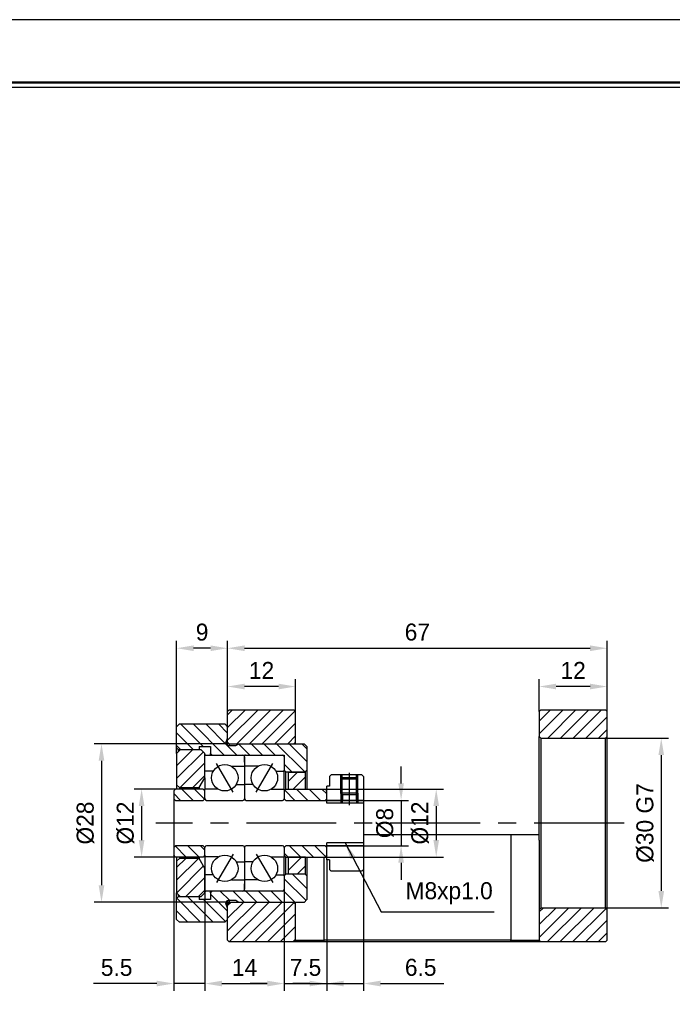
# Model space of a CAD drawing. Header units: millimetres. Extents: x 0 to 508, y 0 to 359.
# Tile 3 of 4: x 209 to 324, y 185 to 359. Entities that reach past the tile are written whole.
import ezdxf
from ezdxf.enums import TextEntityAlignment as Align

# ---------------------------------------------------------------- set-up
doc = ezdxf.new("R2010")
doc.units = ezdxf.units.MM
doc.linetypes.add('CENTER', pattern=[50.8, 31.75, -6.35, 6.35, -6.35])
doc.layers.get('DEFPOINTS').update_dxf_attribs({"linetype": 'CONTINUOUS'})
for name, color, linetype in [('center', 1, 'CENTER'), ('L1', 7, 'CONTINUOUS'), ('OUTLINE', 7, 'CONTINUOUS')]:
    doc.layers.add(name, color=color, linetype=linetype)
doc.dimstyles.get("Standard").update_dxf_attribs({"dimtxt": 3, "dimasz": 3, "dimexe": 1.3, "dimexo": 0, "dimgap": 1.3, "dimtad": 1, "dimdec": 3, "dimzin": 11, "dimdsep": 46, "dimtxsty": 'Standard', "dimcen": 0, "dimclrd": 5, "dimclre": 5, "dimclrt": 3, "dimadec": 0, "dimazin": 0, "dimtfac": 0.6, "dimtdec": 3, "dimtmove": 0, "dimatfit": 3, "dimfxl": 1.25, "dimtolj": 1, "dimtzin": 11, "dimarcsym": 0})
pattern_1 = [(45, (-731.2172, -40.4823), (-1.122532, 1.122532), [])]
pattern_2 = [(135, (-731.2172, -40.4823), (-1.122532, -1.122532), [])]

# ---------------------------------------------------------------- blocks, each defined once
blk = doc.blocks.new('표제란')
at = {"layer": 'L1', "color": 0}
blk.add_line((297, 210), (0, 210), dxfattribs=at)
at = {"layer": 'L1', "const_width": 0.25}
blk.add_lwpolyline([(290.5, 6.5), (290.5, 203.5), (10, 203.5), (10, 6.5)], close=True, dxfattribs=at)
at = {"layer": 'L1'}
blk.add_lwpolyline([(290, 7), (290, 203), (10.5, 203), (10.5, 7)], close=True, dxfattribs=at)
for tag, p in [('필렛', (179.25, 10.9)), ('모따기', (179.25, 8.3))]:
    blk.add_attdef(tag, text='', height=1.15, dxfattribs=at).set_placement(p, align=Align.MIDDLE_LEFT)
at = {"layer": 'OUTLINE', "ltscale": 0.5}
for tag, p, height in [('TITLE', (237.17, 24.41), 2.5), ('도번', (251.18, 15.64), 2.5), ('SCALE', (253.78, 9.55), 1.2), ('DATE', (277.02, 9.51), 1.2)]:
    blk.add_attdef(tag, p, '', height=height, dxfattribs=at)
blk = doc.blocks.new('*D57')
at = {"layer": 'DEFPOINTS', "color": 0, "ltscale": 0.5}
for p in [(263.07, 221.04), (263.07, 213.04), (276.5, 213.04)]:
    blk.add_point(p, dxfattribs=at)
at = {"layer": 'OUTLINE', "color": 5, "lineweight": -2, "ltscale": 0.5}
for p, q in [((276.5, 224.04), (276.5, 227.04)), ((263.07, 221.04), (277.8, 221.04)), ((276.5, 221.04), (276.5, 213.04)), ((263.07, 213.04), (277.8, 213.04)), ((276.5, 210.04), (276.5, 207.04))]:
    blk.add_line(p, q, dxfattribs=at)
at = {"layer": 'OUTLINE', "color": 5, "ltscale": 0.5}
for points in [[(276, 224.04), (277, 224.04), (276.5, 221.04)], [(276, 210.04), (277, 210.04), (276.5, 213.04)]]:
    blk.add_solid(points, dxfattribs=at)
at = {"layer": 'OUTLINE', "color": 3, "ltscale": 0.5, "insert": (273.66, 217.04), "char_height": 3, "attachment_point": 5, "rotation": 90}
blk.add_mtext('\\A1;%%C8', dxfattribs=at)
blk = doc.blocks.new('*D58')
at = {"layer": 'DEFPOINTS', "color": 0, "ltscale": 0.5}
for p in [(263.07, 223.04), (262.87, 211.04), (282.7, 211.04)]:
    blk.add_point(p, dxfattribs=at)
at = {"layer": 'OUTLINE', "color": 5, "lineweight": -2, "ltscale": 0.5}
for p, q in [((263.07, 223.04), (284, 223.04)), ((282.7, 220.04), (282.7, 214.04)), ((262.87, 211.04), (284, 211.04))]:
    blk.add_line(p, q, dxfattribs=at)
at = {"layer": 'OUTLINE', "color": 5, "ltscale": 0.5}
for points in [[(282.2, 220.04), (283.2, 220.04), (282.7, 223.04)], [(282.2, 214.04), (283.2, 214.04), (282.7, 211.04)]]:
    blk.add_solid(points, dxfattribs=at)
at = {"layer": 'OUTLINE', "color": 3, "ltscale": 0.5, "insert": (279.85, 217.04), "char_height": 3, "attachment_point": 5, "rotation": 90}
blk.add_mtext('\\A1;%%C12', dxfattribs=at)
blk = doc.blocks.new('*D59')
at = {"layer": 'DEFPOINTS', "color": 0, "ltscale": 0.5}
for p in [(300.87, 241.14), (300.87, 236.74), (312.87, 236.74)]:
    blk.add_point(p, dxfattribs=at)
at = {"layer": 'OUTLINE', "color": 5, "lineweight": -2, "ltscale": 0.5}
for p, q in [((300.87, 236.74), (300.87, 242.44)), ((312.87, 236.74), (312.87, 242.44)), ((309.87, 241.14), (303.87, 241.14))]:
    blk.add_line(p, q, dxfattribs=at)
at = {"layer": 'OUTLINE', "color": 5, "ltscale": 0.5}
for points in [[(303.87, 241.64), (303.87, 240.64), (300.87, 241.14)], [(309.87, 241.64), (309.87, 240.64), (312.87, 241.14)]]:
    blk.add_solid(points, dxfattribs=at)
at = {"layer": 'OUTLINE', "color": 3, "ltscale": 0.5, "insert": (306.87, 243.98), "char_height": 3, "attachment_point": 5}
blk.add_mtext('\\A1;12', dxfattribs=at)
blk = doc.blocks.new('*D60')
at = {"layer": 'DEFPOINTS', "color": 0, "ltscale": 0.5}
for p in [(245.87, 241.14), (245.87, 236.74), (257.87, 236.74)]:
    blk.add_point(p, dxfattribs=at)
at = {"layer": 'OUTLINE', "color": 5, "lineweight": -2, "ltscale": 0.5}
for p, q in [((245.87, 236.74), (245.87, 242.44)), ((257.87, 236.74), (257.87, 242.44)), ((254.87, 241.14), (248.87, 241.14))]:
    blk.add_line(p, q, dxfattribs=at)
at = {"layer": 'OUTLINE', "color": 5, "ltscale": 0.5}
for points in [[(248.87, 241.64), (248.87, 240.64), (245.87, 241.14)], [(254.87, 241.64), (254.87, 240.64), (257.87, 241.14)]]:
    blk.add_solid(points, dxfattribs=at)
at = {"layer": 'OUTLINE', "color": 3, "ltscale": 0.5, "insert": (251.87, 243.98), "char_height": 3, "attachment_point": 5}
blk.add_mtext('\\A1;12', dxfattribs=at)
blk = doc.blocks.new('*D61')
at = {"layer": 'DEFPOINTS', "color": 0, "ltscale": 0.5}
for p in [(236.87, 247.9), (245.87, 236.74), (236.87, 234.04)]:
    blk.add_point(p, dxfattribs=at)
at = {"layer": 'OUTLINE', "color": 5, "lineweight": -2, "ltscale": 0.5}
for p, q in [((236.87, 234.04), (236.87, 249.2)), ((245.87, 236.74), (245.87, 249.2)), ((242.87, 247.9), (239.87, 247.9))]:
    blk.add_line(p, q, dxfattribs=at)
at = {"layer": 'OUTLINE', "color": 5, "ltscale": 0.5}
for points in [[(239.87, 248.4), (239.87, 247.4), (236.87, 247.9)], [(242.87, 248.4), (242.87, 247.4), (245.87, 247.9)]]:
    blk.add_solid(points, dxfattribs=at)
at = {"layer": 'OUTLINE', "color": 3, "ltscale": 0.5, "insert": (241.37, 250.73), "char_height": 3, "attachment_point": 5}
blk.add_mtext('\\A1;9', dxfattribs=at)
blk = doc.blocks.new('*D62')
at = {"layer": 'DEFPOINTS', "color": 0, "ltscale": 0.5}
for p in [(312.87, 247.9), (245.87, 236.74), (312.87, 236.74)]:
    blk.add_point(p, dxfattribs=at)
at = {"layer": 'OUTLINE', "color": 5, "lineweight": -2, "ltscale": 0.5}
for p, q in [((245.87, 236.74), (245.87, 249.2)), ((312.87, 236.74), (312.87, 249.2)), ((248.87, 247.9), (309.87, 247.9))]:
    blk.add_line(p, q, dxfattribs=at)
at = {"layer": 'OUTLINE', "color": 5, "ltscale": 0.5}
for points in [[(248.87, 248.4), (248.87, 247.4), (245.87, 247.9)], [(309.87, 248.4), (309.87, 247.4), (312.87, 247.9)]]:
    blk.add_solid(points, dxfattribs=at)
at = {"layer": 'OUTLINE', "color": 3, "ltscale": 0.5, "insert": (279.37, 250.74), "char_height": 3, "attachment_point": 5}
blk.add_mtext('\\A1;67', dxfattribs=at)
blk = doc.blocks.new('*D63')
at = {"layer": 'DEFPOINTS', "color": 0, "ltscale": 0.5}
for p in [(236.87, 223.04), (230.69, 211.04), (236.87, 211.04)]:
    blk.add_point(p, dxfattribs=at)
at = {"layer": 'OUTLINE', "color": 5, "lineweight": -2, "ltscale": 0.5}
for p, q in [((236.87, 223.04), (229.39, 223.04)), ((230.69, 220.04), (230.69, 214.04)), ((236.87, 211.04), (229.39, 211.04))]:
    blk.add_line(p, q, dxfattribs=at)
at = {"layer": 'OUTLINE', "color": 5, "ltscale": 0.5}
for points in [[(230.19, 220.04), (231.19, 220.04), (230.69, 223.04)], [(230.19, 214.04), (231.19, 214.04), (230.69, 211.04)]]:
    blk.add_solid(points, dxfattribs=at)
at = {"layer": 'OUTLINE', "color": 3, "ltscale": 0.5, "insert": (227.85, 217.04), "char_height": 3, "attachment_point": 5, "rotation": 90}
blk.add_mtext('\\A1;%%C12', dxfattribs=at)
blk = doc.blocks.new('*D64')
at = {"layer": 'DEFPOINTS', "color": 0, "ltscale": 0.5}
for p in [(236.37, 211.34), (241.87, 211.34), (236.37, 188.7)]:
    blk.add_point(p, dxfattribs=at)
at = {"layer": 'OUTLINE', "color": 5, "lineweight": -2, "ltscale": 0.5}
for p, q in [((236.37, 211.34), (236.37, 187.4)), ((241.87, 211.34), (241.87, 187.4)), ((233.37, 188.7), (222.18, 188.7)), ((241.87, 188.7), (236.37, 188.7)), ((244.87, 188.7), (247.87, 188.7))]:
    blk.add_line(p, q, dxfattribs=at)
at = {"layer": 'OUTLINE', "color": 5, "ltscale": 0.5}
for points in [[(233.37, 189.2), (233.37, 188.2), (236.37, 188.7)], [(244.87, 189.2), (244.87, 188.2), (241.87, 188.7)]]:
    blk.add_solid(points, dxfattribs=at)
at = {"layer": 'OUTLINE', "color": 3, "ltscale": 0.5, "insert": (226.28, 191.53), "char_height": 3, "attachment_point": 5}
blk.add_mtext('\\A1;5.5', dxfattribs=at)
blk = doc.blocks.new('*D65')
at = {"layer": 'DEFPOINTS', "color": 0, "ltscale": 0.5}
for p in [(241.87, 205.18), (255.87, 205.04), (255.87, 188.7)]:
    blk.add_point(p, dxfattribs=at)
at = {"layer": 'OUTLINE', "color": 5, "lineweight": -2, "ltscale": 0.5}
for p, q in [((241.87, 205.18), (241.87, 187.4)), ((255.87, 205.04), (255.87, 187.4)), ((244.87, 188.7), (252.87, 188.7))]:
    blk.add_line(p, q, dxfattribs=at)
at = {"layer": 'OUTLINE', "color": 5, "ltscale": 0.5}
for points in [[(244.87, 189.2), (244.87, 188.2), (241.87, 188.7)], [(252.87, 189.2), (252.87, 188.2), (255.87, 188.7)]]:
    blk.add_solid(points, dxfattribs=at)
at = {"layer": 'OUTLINE', "color": 3, "ltscale": 0.5, "insert": (248.87, 191.54), "char_height": 3, "attachment_point": 5}
blk.add_mtext('\\A1;14', dxfattribs=at)
blk = doc.blocks.new('*D66')
at = {"layer": 'DEFPOINTS', "color": 0, "ltscale": 0.5}
for p in [(263.37, 210.54), (255.87, 205.04), (263.37, 188.7)]:
    blk.add_point(p, dxfattribs=at)
at = {"layer": 'OUTLINE', "color": 5, "lineweight": -2, "ltscale": 0.5}
for p, q in [((263.37, 210.54), (263.37, 187.4)), ((255.87, 205.04), (255.87, 187.4)), ((252.87, 188.7), (249.87, 188.7)), ((255.87, 188.7), (263.37, 188.7)), ((266.37, 188.7), (269.37, 188.7))]:
    blk.add_line(p, q, dxfattribs=at)
at = {"layer": 'OUTLINE', "color": 5, "ltscale": 0.5}
for points in [[(252.87, 189.2), (252.87, 188.2), (255.87, 188.7)], [(266.37, 189.2), (266.37, 188.2), (263.37, 188.7)]]:
    blk.add_solid(points, dxfattribs=at)
at = {"layer": 'OUTLINE', "color": 3, "ltscale": 0.5, "insert": (259.62, 191.54), "char_height": 3, "attachment_point": 5}
blk.add_mtext('\\A1;7.5', dxfattribs=at)
blk = doc.blocks.new('*D67')
at = {"layer": 'DEFPOINTS', "color": 0, "ltscale": 0.5}
for p in [(263.37, 210.54), (269.87, 208.84), (269.87, 188.7)]:
    blk.add_point(p, dxfattribs=at)
at = {"layer": 'OUTLINE', "color": 5, "lineweight": -2, "ltscale": 0.5}
for p, q in [((263.37, 210.54), (263.37, 187.4)), ((269.87, 208.84), (269.87, 187.4)), ((260.37, 188.7), (257.37, 188.7)), ((263.37, 188.7), (269.87, 188.7)), ((272.87, 188.7), (284.04, 188.7))]:
    blk.add_line(p, q, dxfattribs=at)
at = {"layer": 'OUTLINE', "color": 5, "ltscale": 0.5}
for points in [[(260.37, 189.2), (260.37, 188.2), (263.37, 188.7)], [(272.87, 189.2), (272.87, 188.2), (269.87, 188.7)]]:
    blk.add_solid(points, dxfattribs=at)
at = {"layer": 'OUTLINE', "color": 3, "ltscale": 0.5, "insert": (279.96, 191.54), "char_height": 3, "attachment_point": 5}
blk.add_mtext('\\A1;6.5', dxfattribs=at)
blk = doc.blocks.new('*D68')
at = {"layer": 'DEFPOINTS', "color": 0, "ltscale": 0.5}
for p in [(312.57, 232.04), (312.57, 202.04), (322.43, 202.04)]:
    blk.add_point(p, dxfattribs=at)
at = {"layer": 'OUTLINE', "color": 5, "lineweight": -2, "ltscale": 0.5}
for p, q in [((312.57, 232.04), (323.73, 232.04)), ((322.43, 229.04), (322.43, 205.04)), ((312.57, 202.04), (323.73, 202.04))]:
    blk.add_line(p, q, dxfattribs=at)
at = {"layer": 'OUTLINE', "color": 5, "ltscale": 0.5}
for points in [[(321.93, 229.04), (322.93, 229.04), (322.43, 232.04)], [(321.93, 205.04), (322.93, 205.04), (322.43, 202.04)]]:
    blk.add_solid(points, dxfattribs=at)
at = {"layer": 'OUTLINE', "color": 3, "ltscale": 0.5, "insert": (319.59, 217.04), "char_height": 3, "attachment_point": 5, "rotation": 90}
blk.add_mtext('\\A1;%%c30 G7', dxfattribs=at)
blk = doc.blocks.new('*D74')
at = {"layer": 'DEFPOINTS', "color": 0, "ltscale": 0.5}
for p in [(246.17, 231.04), (223.61, 203.04), (246.17, 203.04)]:
    blk.add_point(p, dxfattribs=at)
at = {"layer": 'OUTLINE', "color": 5, "lineweight": -2, "ltscale": 0.5}
for p, q in [((246.17, 231.04), (222.31, 231.04)), ((223.61, 228.04), (223.61, 206.04)), ((246.17, 203.04), (222.31, 203.04))]:
    blk.add_line(p, q, dxfattribs=at)
at = {"layer": 'OUTLINE', "color": 5, "ltscale": 0.5}
for points in [[(223.11, 228.04), (224.11, 228.04), (223.61, 231.04)], [(223.11, 206.04), (224.11, 206.04), (223.61, 203.04)]]:
    blk.add_solid(points, dxfattribs=at)
at = {"layer": 'OUTLINE', "color": 3, "ltscale": 0.5, "insert": (220.78, 217.04), "char_height": 3, "attachment_point": 5, "rotation": 90}
blk.add_mtext('\\A1;%%C28', dxfattribs=at)

msp = doc.modelspace()

# ---------------------------------------------------------------- hatches: boundary and pattern name
at = {"layer": 'OUTLINE'}
h = msp.add_hatch(dxfattribs=at)
h.set_pattern_fill('ANSI31', color=5, scale=0.5, style=0)
h.set_pattern_definition(pattern_1)
h.paths.add_polyline_path([(257.5722, 231.0364), (257.8722, 231.3364), (257.8722, 236.7364), (257.5722, 237.0364), (246.1722, 237.0364), (245.8722, 236.7364), (245.8722, 231.3364), (246.1722, 231.0364)], flags=0)
h = msp.add_hatch(dxfattribs=at)
h.set_pattern_fill('ANSI31', color=5, scale=0.5, style=0)
h.set_pattern_definition(pattern_1)
h.paths.add_polyline_path([(301.1722, 237.0364), (300.8722, 236.7364), (300.8722, 232.3364), (301.1722, 232.0364), (312.5722, 232.0364), (312.8722, 232.3364), (312.8722, 236.7364), (312.5722, 237.0364)], flags=0)
h = msp.add_hatch(dxfattribs=at)
h.set_pattern_fill('ANSI31', color=5, scale=0.5, angle=90, style=0)
h.set_pattern_definition(pattern_2)
edge = h.paths.add_edge_path(flags=0)
edge.add_line((236.8722, 230.3364), (237.1722, 230.0364))
edge.add_line((237.1722, 230.0364), (240.8722, 230.0364))
edge.add_line((240.8722, 230.0364), (240.8722, 230.5364))
edge.add_line((240.8722, 230.5364), (242.8722, 230.5364))
edge.add_line((242.8722, 230.5364), (242.8722, 229.3364))
edge.add_line((242.8722, 229.3364), (243.1722, 229.0364))
edge.add_line((243.1722, 229.0364), (255.8722, 229.0364))
edge.add_line((255.8722, 229.0364), (255.8722, 226.3564))
edge.add_line((255.8722, 226.3564), (256.1722, 226.0564))
edge.add_line((256.1722, 226.0564), (259.5722, 226.0564))
edge.add_line((259.5722, 226.0564), (259.8722, 226.3564))
edge.add_line((259.8722, 226.3564), (259.8722, 230.5364))
edge.add_line((259.8722, 230.5364), (259.3722, 231.0364))
edge.add_line((259.3722, 231.0364), (247.8722, 231.0364))
edge.add_line((247.8722, 231.0364), (247.3526, 230.7364))
edge.add_line((247.3526, 230.7364), (245.9722, 230.7364))
edge.add_arc((245.9722, 231.1364), 0.4, 180, 270, ccw=False)
edge.add_line((245.5722, 231.1364), (245.5722, 231.2122))
edge.add_line((245.5722, 231.2122), (245.8722, 232.0364))
edge.add_line((245.8722, 232.0364), (245.8722, 234.0364))
edge.add_line((245.8722, 234.0364), (245.3722, 234.5364))
edge.add_line((245.3722, 234.5364), (237.3722, 234.5364))
edge.add_line((237.3722, 234.5364), (236.8722, 234.0364))
edge.add_line((236.8722, 234.0364), (236.8722, 230.3364))
h = msp.add_hatch(dxfattribs=at)
h.set_pattern_fill('ANSI31', color=5, scale=0.5, style=0)
h.set_pattern_definition(pattern_1)
h.paths.add_polyline_path([(240.8619, 223.2864), (241.8722, 225.0364), (241.8722, 229.3364), (241.1722, 230.0364), (237.5722, 230.0364), (236.8722, 229.3364), (236.8722, 223.7864), (237.3722, 223.2864)], flags=0)
h = msp.add_hatch(dxfattribs=at)
h.set_pattern_fill('ANSI31', color=5, scale=0.5, style=0)
h.set_pattern_definition(pattern_1)
h.paths.add_polyline_path([(256.6222, 223.0364), (259.6222, 223.0364), (259.6222, 226.0364), (256.6222, 226.0364)], flags=0)
at = {"layer": 'OUTLINE', "ltscale": 0.5}
h = msp.add_hatch(dxfattribs=at)
h.set_pattern_fill('ANSI31', color=5, scale=0.5, angle=90, style=0)
h.set_pattern_definition([(135, (-731.2172, -40.4823), (-1.122532, -1.122532), [])])
h.paths.add_polyline_path([(263.3722, 222.7364), (263.0722, 223.0364), (256.1722, 223.0364), (255.8722, 222.7364), (255.8722, 221.3364), (256.1722, 221.0364), (263.0722, 221.0364), (263.3722, 221.3364)])
h.paths.add_polyline_path([(263.3722, 212.7364), (263.0722, 213.0364), (256.1722, 213.0364), (255.8722, 212.7364), (255.8722, 211.3364), (256.1722, 211.0364), (256.6222, 211.0364), (256.6222, 211.0364), (259.6222, 211.0364), (263.0722, 211.0364), (263.3722, 211.3364)])
h.paths.add_polyline_path([(241.8722, 222.1864), (241.8722, 222.7364), (241.5722, 223.0364), (236.6722, 223.0364), (236.3722, 222.7364), (236.3722, 221.3364), (236.6722, 221.0364), (241.5722, 221.0364), (241.8722, 221.3364)])
h.paths.add_polyline_path([(241.8722, 212.7364), (241.5722, 213.0364), (236.6722, 213.0364), (236.3722, 212.7364), (236.3722, 211.3364), (236.6722, 211.0364), (241.5722, 211.0364), (241.8722, 211.3364)])
at = {"layer": 'OUTLINE'}
h = msp.add_hatch(dxfattribs=at)
h.set_pattern_fill('ANSI31', color=5, scale=0.5, style=0)
h.set_pattern_definition(pattern_1)
h.paths.add_polyline_path([(241.1722, 204.0364), (241.8722, 204.7364), (241.8722, 209.0364), (240.8619, 210.7864), (237.3722, 210.7864), (236.8722, 210.2864), (236.8722, 204.7364), (237.5722, 204.0364)], flags=0)
h = msp.add_hatch(dxfattribs=at)
h.set_pattern_fill('ANSI31', color=5, scale=0.5, style=0)
h.set_pattern_definition(pattern_1)
h.paths.add_polyline_path([(256.6222, 208.0364), (259.6222, 208.0364), (259.6222, 211.0364), (256.6222, 211.0364)], flags=0)
h = msp.add_hatch(dxfattribs=at)
h.set_pattern_fill('ANSI31', color=5, scale=0.5, angle=90, style=0)
h.set_pattern_definition(pattern_2)
edge = h.paths.add_edge_path(flags=0)
edge.add_line((240.8722, 203.5364), (240.8722, 204.0364))
edge.add_line((240.8722, 204.0364), (237.1722, 204.0364))
edge.add_line((237.1722, 204.0364), (236.8722, 203.7364))
edge.add_line((236.8722, 203.7364), (236.8722, 200.0364))
edge.add_line((236.8722, 200.0364), (237.3722, 199.5364))
edge.add_line((237.3722, 199.5364), (245.3722, 199.5364))
edge.add_line((245.3722, 199.5364), (245.8722, 200.0364))
edge.add_line((245.8722, 200.0364), (245.8722, 202.0364))
edge.add_line((245.8722, 202.0364), (245.5722, 202.8607))
edge.add_line((245.5722, 202.8607), (245.5722, 202.9364))
edge.add_arc((245.9722, 202.9364), 0.4, 90, 180, ccw=False)
edge.add_line((245.9722, 203.3364), (247.3526, 203.3364))
edge.add_line((247.3526, 203.3364), (247.8722, 203.0364))
edge.add_line((247.8722, 203.0364), (259.3722, 203.0364))
edge.add_line((259.3722, 203.0364), (259.8722, 203.5364))
edge.add_line((259.8722, 203.5364), (259.8722, 207.7164))
edge.add_line((259.8722, 207.7164), (259.5722, 208.0164))
edge.add_line((259.5722, 208.0164), (256.1722, 208.0164))
edge.add_line((256.1722, 208.0164), (255.8722, 207.7164))
edge.add_line((255.8722, 207.7164), (255.8722, 205.0364))
edge.add_line((255.8722, 205.0364), (243.1722, 205.0364))
edge.add_line((243.1722, 205.0364), (242.8722, 204.7364))
edge.add_line((242.8722, 204.7364), (242.8722, 203.5364))
edge.add_line((242.8722, 203.5364), (240.8722, 203.5364))
h = msp.add_hatch(dxfattribs=at)
h.set_pattern_fill('ANSI31', color=5, scale=0.5, style=0)
h.set_pattern_definition(pattern_1)
h.paths.add_polyline_path([(257.8722, 202.7364), (257.5722, 203.0364), (246.1722, 203.0364), (245.8722, 202.7364), (245.8722, 196.3364), (246.1722, 196.0364), (257.5722, 196.0364), (257.8722, 196.3364)], flags=0)
h = msp.add_hatch(dxfattribs=at)
h.set_pattern_fill('ANSI31', color=5, scale=0.5, style=0)
h.set_pattern_definition(pattern_1)
h.paths.add_polyline_path([(312.8722, 201.7364), (312.5722, 202.0364), (301.1722, 202.0364), (300.8722, 201.7364), (300.8722, 196.3364), (301.1722, 196.0364), (312.5722, 196.0364), (312.8722, 196.3364)], flags=0)

# ---------------------------------------------------------------- linework, layer by layer
at = {"layer": 'center'}
for p, q in [((246.8271, 222.5164), (243.9173, 227.5564)), ((250.9173, 222.5164), (253.8271, 227.5564)), ((267.3722, 220.2065), (267.3722, 225.8903)), ((246.8271, 211.5564), (243.9173, 206.5164)), ((250.9173, 211.5564), (253.8271, 206.5164))]:
    msp.add_line(p, q, dxfattribs=at)
at = {"layer": 'center', "ltscale": 0.5}
msp.add_line((315.8558, 217.0364), (233.1816, 217.0364), dxfattribs=at)
at = {"layer": 'OUTLINE'}
for p, q in [((246.1722, 237.0364), (245.8722, 236.7364)), ((245.8722, 231.3364), (245.8722, 236.7364)), ((246.1722, 237.0364), (257.5722, 237.0364)), ((257.5722, 237.0364), (257.8722, 236.7364)), ((257.8722, 231.3364), (257.8722, 236.7364)), ((300.8722, 236.7364), (301.1722, 237.0364)), ((300.8722, 236.7364), (300.8722, 232.3364)), ((301.1722, 237.0364), (312.5722, 237.0364)), ((312.5722, 237.0364), (312.8722, 236.7364)), ((312.8722, 232.3364), (312.8722, 236.7364)), ((237.3722, 234.5364), (236.8722, 234.0364)), ((236.8722, 230.3364), (236.8722, 234.0364)), ((237.3722, 234.5364), (245.3722, 234.5364)), ((245.3722, 234.5364), (245.8722, 234.0364)), ((245.8722, 232.0364), (245.8722, 234.0364)), ((245.5722, 231.2122), (245.8722, 232.0364)), ((245.5722, 231.2122), (245.5722, 231.1364)), ((245.8722, 231.3364), (246.1722, 231.0364)), ((245.8722, 230.7491), (245.8722, 231.3364)), ((257.5722, 231.0364), (257.8722, 231.3364)), ((257.8722, 231.0364), (257.8722, 231.3364)), ((300.8722, 232.3364), (301.1722, 232.0364)), ((300.8722, 215.0364), (300.8722, 232.3364)), ((301.1722, 232.0364), (301.1722, 202.0364)), ((301.1722, 232.0364), (312.5722, 232.0364)), ((312.5722, 232.0364), (312.8722, 232.3364)), ((312.5722, 202.0364), (312.5722, 232.0364)), ((312.8722, 201.7364), (312.8722, 232.3364)), ((236.8722, 230.3364), (237.1722, 230.0364)), ((236.8722, 229.3364), (236.8722, 230.3364)), ((236.8722, 229.3364), (237.5722, 230.0364)), ((237.1722, 230.0364), (237.1722, 229.6364)), ((237.1722, 230.0364), (240.8722, 230.0364)), ((237.5722, 230.0364), (241.1722, 230.0364)), ((240.8722, 230.5364), (242.8722, 230.5364)), ((240.8722, 230.5364), (240.8722, 230.0364)), ((241.1722, 230.0364), (241.8722, 229.3364)), ((242.8722, 230.5364), (242.8722, 229.3364)), ((245.9722, 230.7364), (247.3526, 230.7364)), ((246.1722, 231.0364), (246.1722, 230.7364)), ((246.1722, 231.0364), (257.5722, 231.0364)), ((247.3526, 230.7364), (247.8722, 231.0364)), ((247.8722, 231.0364), (259.3722, 231.0364)), ((259.3722, 231.0364), (259.8722, 230.5364)), ((259.8722, 230.5364), (259.8722, 226.3564)), ((236.8722, 229.3364), (236.8722, 223.7864)), ((241.8722, 225.0364), (241.8722, 229.3364)), ((241.8722, 227.7864), (241.8722, 228.8864)), ((242.0222, 229.0364), (248.5722, 229.0364)), ((242.8722, 229.3364), (243.1722, 229.0364)), ((242.8722, 229.0364), (242.8722, 229.3364)), ((243.1722, 229.0364), (255.8722, 229.0364)), ((248.8722, 227.7864), (248.8722, 228.8864)), ((248.8722, 228.7364), (248.8722, 226.5364)), ((249.0222, 229.0364), (255.5722, 229.0364)), ((255.8722, 229.0364), (255.8722, 226.3564)), ((255.8722, 228.7364), (255.8722, 226.5364)), ((243.3501, 226.2039), (241.8722, 226.2039)), ((246.5397, 227.0586), (248.8722, 227.0586)), ((251.2047, 227.0586), (248.8722, 227.0586)), ((248.8722, 226.5364), (248.8722, 223.0464)), ((254.3944, 226.2039), (255.8722, 226.2039)), ((255.8722, 226.3564), (256.1722, 226.0564)), ((255.8722, 223.0464), (255.8722, 226.3564)), ((256.1722, 223.0364), (256.1722, 226.0564)), ((256.1722, 226.0564), (259.5722, 226.0564)), ((256.6222, 226.0364), (259.6222, 226.0364)), ((256.6222, 223.0364), (256.6222, 226.0364)), ((259.5722, 226.0564), (259.8722, 226.3564)), ((259.5722, 226.0364), (259.5722, 226.0564)), ((259.6222, 223.0364), (259.6222, 226.0364)), ((259.8722, 226.3564), (259.8722, 223.0364)), ((240.8619, 223.2864), (241.8722, 225.0364)), ((241.8722, 225.0364), (241.8722, 223.0464)), ((264.1722, 225.5364), (263.8722, 225.2364)), ((263.8722, 225.2364), (263.8722, 223.5364)), ((269.5722, 225.5364), (264.1722, 225.5364)), ((266.1222, 225.0364), (265.8722, 224.7864)), ((265.8722, 222.2864), (265.8722, 224.7864)), ((268.8722, 224.7864), (265.8722, 224.7864)), ((266.1222, 225.0364), (266.1222, 225.5364)), ((266.1222, 222.0364), (266.1222, 225.0364)), ((268.6222, 225.0364), (266.1222, 225.0364)), ((268.6222, 225.0364), (268.6222, 225.5364)), ((268.6222, 222.0364), (268.6222, 225.0364)), ((268.8722, 224.7864), (268.6222, 225.0364)), ((268.8722, 222.2864), (268.8722, 224.7864)), ((269.5722, 225.5364), (269.8722, 225.2364)), ((269.8722, 225.2364), (269.8722, 208.8364)), ((236.6722, 223.0364), (236.3722, 222.7364)), ((236.3722, 222.7364), (236.3722, 221.3364)), ((236.8722, 223.7864), (237.3722, 223.2864)), ((236.8722, 223.7864), (236.8722, 223.0364)), ((237.3722, 223.2864), (237.3722, 223.0364)), ((237.3722, 223.2864), (240.8619, 223.2864)), ((240.8619, 223.2864), (240.8619, 223.0364)), ((241.8722, 222.7364), (241.5722, 223.0364)), ((241.8722, 221.3364), (241.8722, 223.0464)), ((244.2047, 223.0143), (241.8722, 223.0143)), ((247.3944, 223.8689), (248.8722, 223.8689)), ((250.3501, 223.8689), (248.8722, 223.8689)), ((248.8722, 223.0464), (248.8722, 221.3364)), ((253.5397, 223.0143), (255.8722, 223.0143)), ((255.8722, 223.0464), (255.8722, 221.3364)), ((255.8722, 222.7364), (256.1722, 223.0364)), ((256.1722, 223.0364), (263.0722, 223.0364)), ((256.6222, 223.0364), (259.6222, 223.0364)), ((263.0722, 223.0364), (263.3722, 222.7364)), ((263.8722, 223.5364), (263.3722, 223.5364)), ((263.3722, 220.5364), (263.3722, 223.5364)), ((263.3722, 221.3364), (263.3722, 222.7364)), ((236.3722, 221.3364), (236.6722, 221.0364)), ((236.3722, 221.3364), (236.3722, 211.3364)), ((236.6722, 221.0364), (241.5722, 221.0364)), ((241.5722, 221.0364), (241.8722, 221.3364)), ((241.8722, 221.3364), (241.8722, 222.1864)), ((242.1722, 221.0364), (248.5722, 221.0364)), ((249.1722, 221.0364), (255.5722, 221.0364)), ((255.8722, 222.1864), (255.8722, 221.3364)), ((255.8722, 221.3364), (256.1722, 221.0364)), ((256.1722, 221.0364), (263.0722, 221.0364)), ((263.0722, 221.0364), (263.3722, 221.3364)), ((268.8722, 222.2864), (265.8722, 222.2864)), ((266.1222, 222.0364), (265.8722, 222.2864)), ((268.6222, 222.0364), (266.1222, 222.0364)), ((266.1222, 222.0364), (266.1222, 220.5364)), ((266.1722, 222.0364), (266.1722, 221.0364)), ((268.5722, 222.0364), (268.5722, 221.0364)), ((268.8722, 222.2864), (268.6222, 222.0364)), ((268.6222, 222.0364), (268.6222, 220.5364)), ((269.8722, 220.5364), (263.3722, 220.5364)), ((269.8722, 215.0364), (295.8722, 215.0364)), ((295.8722, 215.0364), (295.8722, 196.3364)), ((295.8722, 215.0364), (300.8693, 215.0364)), ((300.8693, 215.0364), (300.8722, 215.0364)), ((300.8722, 214.0215), (300.8722, 201.7364)), ((236.6722, 213.0364), (236.3722, 212.7364)), ((241.5722, 213.0364), (236.6722, 213.0364)), ((241.8722, 212.7364), (241.5722, 213.0364)), ((241.8722, 211.0264), (241.8722, 212.7364)), ((241.8722, 211.8864), (241.8722, 212.7364)), ((248.5722, 213.0364), (242.1722, 213.0364)), ((248.8722, 212.7364), (248.8722, 211.0264)), ((255.5722, 213.0364), (249.1722, 213.0364)), ((256.1722, 213.0364), (255.8722, 212.7364)), ((255.8722, 212.7364), (255.8722, 211.8864)), ((255.8722, 212.7364), (255.8722, 211.0264)), ((263.0722, 213.0364), (256.1722, 213.0364)), ((263.3722, 212.7364), (263.0722, 213.0364)), ((263.3722, 210.5364), (263.3722, 213.5364)), ((269.8722, 213.5364), (263.3722, 213.5364)), ((263.3722, 211.3364), (263.3722, 212.7364)), ((236.6722, 211.0364), (236.3722, 211.3364)), ((241.5722, 211.0364), (236.6722, 211.0364)), ((236.8722, 211.0364), (236.8722, 210.2864)), ((237.3722, 210.7864), (236.8722, 210.2864)), ((237.3722, 211.0364), (237.3722, 210.7864)), ((240.8619, 210.7864), (237.3722, 210.7864)), ((240.8619, 211.0364), (240.8619, 210.7864)), ((241.8722, 209.0364), (240.8619, 210.7864)), ((241.8722, 211.3364), (241.5722, 211.0364)), ((244.2047, 211.0586), (241.8722, 211.0586)), ((241.8722, 211.0264), (241.8722, 209.0364)), ((248.8722, 211.0264), (248.8722, 207.5364)), ((253.5397, 211.0586), (255.8722, 211.0586)), ((256.1722, 211.0364), (255.8722, 211.3364)), ((255.8722, 207.7164), (255.8722, 211.0264)), ((256.1722, 208.0164), (256.1722, 211.0364)), ((256.1722, 211.0364), (263.0722, 211.0364)), ((259.6222, 211.0364), (256.6222, 211.0364)), ((256.6222, 208.0364), (256.6222, 211.0364)), ((259.6222, 208.0364), (259.6222, 211.0364)), ((259.8722, 211.0364), (259.8722, 207.7164)), ((262.8722, 211.0364), (262.8722, 196.3364)), ((263.3722, 211.3364), (263.0722, 211.0364)), ((263.8722, 210.5364), (263.3722, 210.5364)), ((263.8722, 210.5364), (263.8722, 208.8364)), ((236.8722, 210.2864), (236.8722, 204.7364)), ((241.8722, 204.7364), (241.8722, 209.0364)), ((247.3944, 210.2039), (248.8722, 210.2039)), ((250.3501, 210.2039), (248.8722, 210.2039)), ((263.8722, 208.8364), (264.1722, 208.5364)), ((269.5722, 208.5364), (269.8722, 208.8364)), ((243.3501, 207.8689), (241.8722, 207.8689)), ((246.5397, 207.0143), (248.8722, 207.0143)), ((248.8722, 207.5364), (248.8722, 205.3364)), ((251.2047, 207.0143), (248.8722, 207.0143)), ((254.3944, 207.8689), (255.8722, 207.8689)), ((256.1722, 208.0164), (255.8722, 207.7164)), ((255.8722, 207.7164), (255.8722, 205.0364)), ((255.8722, 207.5364), (255.8722, 205.3364)), ((259.5722, 208.0164), (256.1722, 208.0164)), ((259.6222, 208.0364), (256.6222, 208.0364)), ((259.5722, 208.0164), (259.5722, 208.0364)), ((259.8722, 207.7164), (259.5722, 208.0164)), ((259.8722, 207.7164), (259.8722, 203.5364)), ((269.5722, 208.5364), (264.1722, 208.5364)), ((241.8722, 205.1864), (241.8722, 206.2864)), ((248.8722, 205.1864), (248.8722, 206.2864)), ((236.8722, 203.7364), (236.8722, 204.7364)), ((237.5722, 204.0364), (236.8722, 204.7364)), ((237.1722, 204.0364), (236.8722, 203.7364)), ((236.8722, 200.0364), (236.8722, 203.7364)), ((237.1722, 204.4364), (237.1722, 204.0364)), ((240.8722, 204.0364), (237.1722, 204.0364)), ((241.1722, 204.0364), (237.5722, 204.0364)), ((240.8722, 204.0364), (240.8722, 203.5364)), ((242.8722, 203.5364), (240.8722, 203.5364)), ((241.8722, 204.7364), (241.1722, 204.0364)), ((248.5722, 205.0364), (242.0222, 205.0364)), ((243.1722, 205.0364), (242.8722, 204.7364)), ((242.8722, 204.7364), (242.8722, 205.0364)), ((242.8722, 204.7364), (242.8722, 203.5364)), ((255.8722, 205.0364), (243.1722, 205.0364)), ((255.5722, 205.0364), (249.0222, 205.0364)), ((259.8722, 203.5364), (259.3722, 203.0364)), ((245.5722, 202.9364), (245.5722, 202.8607)), ((245.8722, 202.0364), (245.5722, 202.8607)), ((245.8722, 202.7364), (245.8722, 203.3237)), ((246.1722, 203.0364), (245.8722, 202.7364)), ((245.8722, 196.3364), (245.8722, 202.7364)), ((245.8722, 200.0364), (245.8722, 202.0364)), ((247.3526, 203.3364), (245.9722, 203.3364)), ((246.1722, 203.3364), (246.1722, 203.0364)), ((257.5722, 203.0364), (246.1722, 203.0364)), ((247.8722, 203.0364), (247.3526, 203.3364)), ((259.3722, 203.0364), (247.8722, 203.0364)), ((257.8722, 202.7364), (257.5722, 203.0364)), ((257.8722, 202.7364), (257.8722, 203.0364)), ((257.8722, 196.3364), (257.8722, 202.7364)), ((301.1722, 202.0364), (300.8722, 201.7364)), ((300.8722, 201.7364), (300.8722, 196.3364)), ((312.5722, 202.0364), (301.1722, 202.0364)), ((312.8722, 201.7364), (312.5722, 202.0364)), ((312.8722, 196.3364), (312.8722, 201.7364)), ((236.8722, 200.0364), (237.3722, 199.5364)), ((245.8722, 200.0364), (245.3722, 199.5364)), ((245.3722, 199.5364), (237.3722, 199.5364)), ((245.8722, 196.3364), (246.1722, 196.0364)), ((257.5722, 196.0364), (246.1722, 196.0364)), ((257.8722, 196.3364), (257.5722, 196.0364)), ((262.8722, 196.0364), (257.5722, 196.0364)), ((257.8722, 196.3364), (262.8722, 196.3364)), ((262.8722, 196.3364), (262.8722, 196.0364)), ((295.8722, 196.3364), (262.8722, 196.3364)), ((295.8722, 196.0364), (262.8722, 196.0364)), ((295.8722, 196.3364), (300.8722, 196.3364)), ((295.8722, 196.0364), (295.8722, 196.3364)), ((301.1722, 196.0364), (295.8722, 196.0364)), ((301.1722, 196.0364), (300.8722, 196.3364)), ((312.5722, 196.0364), (301.1722, 196.0364)), ((312.8722, 196.3364), (312.5722, 196.0364))]:
    msp.add_line(p, q, dxfattribs=at)
at = {"layer": 'OUTLINE', "color": 5}
for p, q in [((265.8722, 224.7864), (265.8722, 225.5364)), ((268.8722, 224.7864), (268.8722, 225.5364)), ((269.8722, 221.0364), (263.3722, 221.0364)), ((265.8722, 222.2864), (265.8722, 220.5364)), ((268.8722, 222.2864), (268.8722, 220.5364)), ((269.8722, 213.0364), (263.3722, 213.0364))]:
    msp.add_line(p, q, dxfattribs=at)
at = {"layer": 'OUTLINE', "ltscale": 0.5}
for p, q in [((241.5722, 223.0364), (236.6722, 223.0364)), ((241.5722, 211.0364), (236.6722, 211.0364))]:
    msp.add_line(p, q, dxfattribs=at)
at = {"layer": 'OUTLINE'}
for centre in [(245.3722, 225.0364), (252.3722, 225.0364), (245.3722, 209.0364), (252.3722, 209.0364)]:
    msp.add_circle(centre, 2.335, dxfattribs=at)
for centre, radius, start, end in [((245.9722, 231.1364), 0.4, 180, 270), ((242.0222, 228.8864), 0.15, 90, 180), ((248.5722, 228.7364), 0.3, 0, 90), ((249.0222, 228.8864), 0.15, 90, 180), ((255.5722, 228.7364), 0.3, 0, 90), ((242.1722, 221.3364), 0.3, 180, 270), ((248.5722, 221.3364), 0.3, 270, 0), ((249.1722, 221.3364), 0.3, 180, 270), ((255.5722, 221.3364), 0.3, 270, 0), ((242.1722, 212.7364), 0.3, 90, 180), ((248.5722, 212.7364), 0.3, 0, 90), ((249.1722, 212.7364), 0.3, 90, 180), ((255.5722, 212.7364), 0.3, 0, 90), ((242.0222, 205.1864), 0.15, 180, 270), ((248.5722, 205.3364), 0.3, 270, 360), ((249.0222, 205.1864), 0.15, 180, 270), ((255.5722, 205.3364), 0.3, 270, 360), ((245.9722, 202.9364), 0.4, 90, 180)]:
    msp.add_arc(centre, radius, start, end, dxfattribs=at)
msp.add_open_spline([(300.8722, 214.0215), (300.8722, 214.358), (300.8709, 214.6963), (300.8693, 215.0364)], degree=3, dxfattribs=at)

# ---------------------------------------------------------------- block references
at = {"layer": 'OUTLINE', "xscale": 1.7089192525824, "yscale": 1.7089192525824, "zscale": 1.7089192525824}
msp.add_blockref('표제란', (0, 0), dxfattribs=at)

# ---------------------------------------------------------------- texts
at = {"layer": 'OUTLINE', "color": 3, "ltscale": 0.5, "insert": (277.2939, 202.6866), "char_height": 3, "attachment_point": 7}
msp.add_mtext('\\A1;M8xp1.0', dxfattribs=at)

# ---------------------------------------------------------------- dimensions: what is measured, and where the dimension line sits
at = {"layer": 'OUTLINE', "ltscale": 0.5}
for base, p1, p2, picture, middle in [((236.8722, 247.8968), (245.8722, 236.7364), (236.8722, 234.0364), '*D61', (241.3722, 250.7347)), ((312.8722, 247.8968), (245.8722, 236.7364), (312.8722, 236.7364), '*D62', (279.3722, 250.7367)), ((245.8722, 241.1358), (257.8722, 236.7364), (245.8722, 236.7364), '*D60', (251.8722, 243.9778)), ((300.8722, 241.1358), (312.8722, 236.7364), (300.8722, 236.7364), '*D59', (306.8722, 243.9778)), ((236.3722, 188.6989), (241.8722, 211.3364), (236.3722, 211.3364), '*D64', (226.278, 191.5348)), ((269.8722, 188.6989), (263.3722, 210.5364), (269.8722, 208.8364), '*D67', (279.9565, 191.5368)), ((255.8722, 188.6989), (241.8722, 205.184), (255.8722, 205.0364), '*D65', (248.8722, 191.5408))]:
    dim = msp.add_linear_dim(base=base, p1=p1, p2=p2, dimstyle='Standard', dxfattribs=at)
    dim.commit()
    dim.dimension.update_dxf_attribs({"geometry": picture, "text_midpoint": middle})
dim = msp.add_linear_dim(base=(322.4331, 202.0364), p1=(312.5722, 232.0364), p2=(312.5722, 202.0364), angle=90, text='%%c<> G7', dimstyle='Standard', dxfattribs=at)
dim.commit()
dim.dimension.update_dxf_attribs({"geometry": '*D68', "text_midpoint": (319.5932, 217.0364)})
for base, p1, p2, picture, middle in [((223.6131, 203.0364), (246.1722, 231.0364), (246.1722, 203.0364), '*D74', (220.7751, 217.0364)), ((276.4969, 213.0364), (263.0722, 221.0364), (263.0722, 213.0364), '*D57', (273.6589, 217.0364)), ((230.6947, 211.0364), (236.8722, 223.0364), (236.8722, 211.0364), '*D63', (227.8528, 217.0364)), ((282.696, 211.0364), (263.0722, 223.0364), (262.8722, 211.0364), '*D58', (279.8541, 217.0364))]:
    dim = msp.add_linear_dim(base=base, p1=p1, p2=p2, angle=90, text='%%C<>', dimstyle='Standard', override={"dimgap": 1.3, "dimsah": 1, "dimse1": 0, "dimse2": 0, "dimsd1": 0, "dimsd2": 0, "dimtol": 0, "dimlim": 0}, dxfattribs=at)
    dim.commit()
    dim.dimension.update_dxf_attribs({"geometry": picture, "text_midpoint": middle})
dim = msp.add_linear_dim(base=(263.3722, 188.6989), p1=(255.8722, 205.0364), p2=(263.3722, 210.5364), dimstyle='Standard', dxfattribs=at)
dim.commit()
dim.dimension.update_dxf_attribs({"geometry": '*D66', "text_midpoint": (259.6222, 188.6989), "dimtype": 160})

# ---------------------------------------------------------------- leaders
at = {"layer": 'OUTLINE', "ltscale": 0.5, "annotation_type": 0, "has_hookline": 1, "hookline_direction": 0, "text_width": 15.6232}
msp.add_leader([(266.6222, 213.5364), (272.9939, 201.3866), (275.9939, 201.3866)], dimstyle='Standard', dxfattribs=at)

doc.saveas('drawing.dxf')
